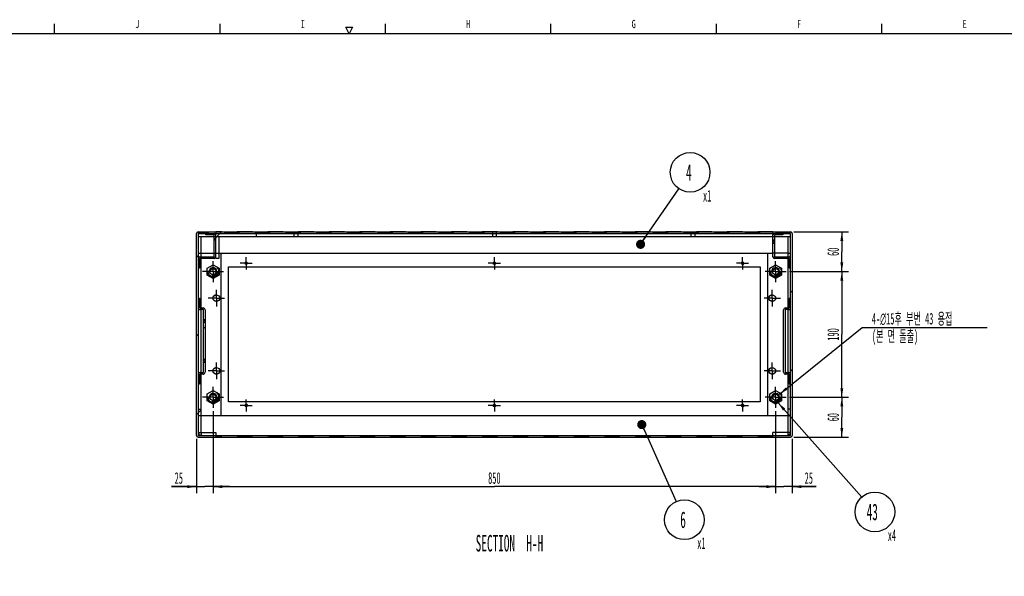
# Model space of a CAD drawing. Header units: millimetres. Extents: x 0 to 839, y 0 to 593.
# Tile 10 of 11: x 320 to 618, y 420 to 588. Entities that reach past the tile are written whole.
import ezdxf

# ---------------------------------------------------------------- set-up
doc = ezdxf.new("R2010")
doc.units = ezdxf.units.MM
doc.header["$LTSCALE"] = 46.255
doc.linetypes.add('CENTER', pattern=[0.6, 0.375, -0.075, 0.075, -0.075])
doc.linetypes.add('HIDDEN', pattern=[0.2, 0.1, -0.1])
doc.layers.get('0').update_dxf_attribs({"linetype": 'CONTINUOUS'})
for name, color, linetype in [('02___PRT_ALL_AXES', 7, 'CONTINUOUS'), ('3_DATUM_AXES', 7, 'CONTINUOUS'), ('ALL_AXIS', 7, 'CONTINUOUS'), ('ALL_CHAMFER', 7, 'CONTINUOUS'), ('ALL_ROUND', 7, 'CONTINUOUS'), ('DEFAULT_2', 8, 'HIDDEN')]:
    doc.layers.add(name, color=color, linetype=linetype)
doc.styles.get("Standard").update_dxf_attribs({"font": 'txt', "width": 0.5})
doc.styles.add('TEXTSTYLE_2', font='txt', dxfattribs={"width": 0.6})
doc.dimstyles.new('DIMSTYLE_1', dxfattribs={"dimtxt": 3.5, "dimasz": 2.76, "dimexe": 2, "dimexo": 1, "dimtad": 1, "dimdec": 3, "dimlfac": 5, "dimdsep": 46, "dimtxsty": 'Standard', "dimblk": '_FILLED', "dimblk1": '_FILLED', "dimblk2": '_FILLED', "dimcen": 0.09, "dimadec": 3, "dimazin": 2, "dimtp": 0.2, "dimtm": 0.2, "dimtfac": 1, "dimtdec": 3, "dimtofl": 0, "dimtmove": 0, "dimatfit": 1, "dimldrblk": '_FILLED', "dimfxl": 0, "dimtolj": 1, "dimarcsym": 0})
doc.dimstyles.new('DIMSTYLE_4', dxfattribs={"dimtxt": 3.5, "dimasz": 2.76, "dimexe": 2, "dimexo": 1, "dimgap": 0.875, "dimtad": 1, "dimdec": 3, "dimlfac": 5, "dimdsep": 46, "dimtxsty": 'Standard', "dimblk": '_FILLED', "dimblk1": '_FILLED', "dimblk2": '_FILLED', "dimcen": 0.09, "dimadec": 3, "dimazin": 2, "dimtp": 0.3, "dimtm": 0.3, "dimtfac": 1, "dimtdec": 3, "dimtofl": 0, "dimtmove": 0, "dimatfit": 3, "dimldrblk": '_FILLED', "dimfxl": 0, "dimtolj": 1, "dimarcsym": 0})
doc.dimstyles.new('DIMSTYLE_6', dxfattribs={"dimtxt": 3.5, "dimasz": 2.76, "dimexe": 2, "dimexo": 1, "dimgap": 0.875, "dimtad": 1, "dimdec": 3, "dimlfac": 5, "dimdsep": 46, "dimtxsty": 'Standard', "dimblk": '_FILLED', "dimblk1": '_FILLED', "dimblk2": '_FILLED', "dimcen": 0.09, "dimadec": 3, "dimazin": 2, "dimtp": 0.2, "dimtm": 0.2, "dimtfac": 1, "dimtdec": 3, "dimtofl": 0, "dimtmove": 0, "dimatfit": 3, "dimldrblk": '_FILLED', "dimfxl": 0, "dimtolj": 1, "dimarcsym": 0})
doc.dimstyles.new('DIMSTYLE_7', dxfattribs={"dimtxt": 3.5, "dimasz": 2.76, "dimexe": 2, "dimexo": 1, "dimgap": 0.875, "dimtad": 1, "dimdec": 3, "dimlfac": 5, "dimdsep": 46, "dimtxsty": 'Standard', "dimblk": '_FILLED', "dimblk1": '_FILLED', "dimblk2": '_FILLED', "dimcen": 0.09, "dimadec": 3, "dimazin": 2, "dimtp": 0.5, "dimtm": 0.5, "dimtfac": 1, "dimtdec": 3, "dimtofl": 0, "dimtmove": 0, "dimatfit": 3, "dimldrblk": '_FILLED', "dimfxl": 0, "dimtolj": 1, "dimarcsym": 0})
doc.dimstyles.new('DIMSTYLE_8', dxfattribs={"dimtxt": 3.5, "dimasz": 2.76, "dimexe": 2, "dimexo": 1, "dimgap": 0.875, "dimtad": 1, "dimdec": 3, "dimlfac": 5, "dimdsep": 46, "dimtxsty": 'Standard', "dimblk": '_FILLED', "dimblk1": '_FILLED', "dimblk2": '_FILLED', "dimcen": 0.09, "dimadec": 3, "dimazin": 2, "dimtp": 0.8, "dimtm": 0.8, "dimtfac": 1, "dimtdec": 3, "dimtofl": 0, "dimtmove": 0, "dimatfit": 3, "dimldrblk": '_FILLED', "dimfxl": 0, "dimtolj": 1, "dimarcsym": 0})
doc.dimstyles.get("Standard").update_dxf_attribs({"dimtxt": 3.5, "dimasz": 2.76, "dimexe": 2, "dimexo": 1, "dimtad": 1, "dimdec": 3, "dimdsep": 46, "dimtxsty": 'Standard', "dimblk": '_FILLED', "dimblk1": '_FILLED', "dimblk2": '_FILLED', "dimcen": 0.09, "dimadec": 3, "dimazin": 2, "dimtol": 1, "dimtp": 0.001, "dimtm": 0.001, "dimtfac": 1, "dimtdec": 3, "dimtofl": 0, "dimtmove": 0, "dimatfit": 3, "dimldrblk": '_FILLED', "dimfxl": 0, "dimtolj": 1, "dimarcsym": 0})
pattern_1 = [(45, (0, 0), (-11.89354, 11.89354), [])]

# ---------------------------------------------------------------- blocks, each defined once
blk = doc.blocks.new('_FILLED')
at = {"color": 0, "linetype": 'ByBlock'}
blk.add_solid([(0, 0), (-1, 0.16), (-1, -0.16)], dxfattribs=at)
blk = doc.blocks.new('*D46')
at = {"color": 2, "linetype": 'Continuous'}
for p, q in [((550.06, 475.1), (575.04, 495.3)), ((575.04, 495.3), (575.04, 495.3)), ((575.04, 495.3), (612.81, 495.3))]:
    blk.add_line(p, q, dxfattribs=at)
at = {"color": 2, "linetype": 'Continuous', "xscale": 2.76, "yscale": 2.76, "zscale": 2.76, "rotation": 218.961693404}
blk.add_blockref('_FILLED', (550.06, 475.1), dxfattribs=at)
at = {"color": 2, "linetype": 'Continuous', "insert": (577.98, 499.68), "char_height": 3.5, "width": 30.625, "attachment_point": 1, "line_spacing_factor": 0.9}
blk.add_mtext('4-\\fgdt;{\\fgdt;n}\\ftxt;15후 부번 43 용접\\P(본 면 돌출)', dxfattribs=at)
blk = doc.blocks.new('*D118')
at = {"color": 2, "linetype": 'Continuous'}
for p, q in [((554.43, 524.16), (570.89, 524.16)), ((568.89, 524.16), (568.89, 518.16)), ((568.89, 512.16), (568.89, 518.16)), ((553.09, 512.16), (570.89, 512.16))]:
    blk.add_line(p, q, dxfattribs=at)
at = {"color": 2, "linetype": 'Continuous', "xscale": 2.76, "yscale": 2.76, "zscale": 2.76}
for p, rotation in [((568.89, 524.16), 90), ((568.89, 512.16), 270)]:
    blk.add_blockref('_FILLED', p, dxfattribs=dict(at, rotation=rotation))
at = {"color": 2, "linetype": 'Continuous', "insert": (564.52, 518.16), "char_height": 3.5, "width": 3.5, "attachment_point": 2, "rotation": 90, "line_spacing_factor": 0.9}
blk.add_mtext('60', dxfattribs=at)
blk = doc.blocks.new('*D119')
at = {"color": 2, "linetype": 'Continuous'}
for p, q in [((553.09, 512.16), (570.89, 512.16)), ((568.89, 512.16), (568.89, 493.16)), ((568.89, 474.16), (568.89, 493.16)), ((553.09, 474.16), (570.89, 474.16))]:
    blk.add_line(p, q, dxfattribs=at)
at = {"color": 2, "linetype": 'Continuous', "xscale": 2.76, "yscale": 2.76, "zscale": 2.76}
for p, rotation in [((568.89, 512.16), 90), ((568.89, 474.16), 270)]:
    blk.add_blockref('_FILLED', p, dxfattribs=dict(at, rotation=rotation))
at = {"color": 2, "linetype": 'Continuous', "insert": (564.52, 493.16), "char_height": 3.5, "width": 5.25, "attachment_point": 2, "rotation": 90, "line_spacing_factor": 0.9}
blk.add_mtext('190', dxfattribs=at)
blk = doc.blocks.new('*D120')
at = {"color": 2, "linetype": 'Continuous'}
for p, q in [((553.09, 474.16), (570.89, 474.16)), ((568.89, 474.16), (568.89, 468.16)), ((568.89, 462.16), (568.89, 468.16)), ((554.43, 462.16), (570.89, 462.16))]:
    blk.add_line(p, q, dxfattribs=at)
at = {"color": 2, "linetype": 'Continuous', "xscale": 2.76, "yscale": 2.76, "zscale": 2.76}
for p, rotation in [((568.89, 474.16), 90), ((568.89, 462.16), 270)]:
    blk.add_blockref('_FILLED', p, dxfattribs=dict(at, rotation=rotation))
at = {"color": 2, "linetype": 'Continuous', "insert": (564.52, 468.16), "char_height": 3.5, "width": 3.5, "attachment_point": 2, "rotation": 90, "line_spacing_factor": 0.9}
blk.add_mtext('60', dxfattribs=at)
blk = doc.blocks.new('*D121')
at = {"color": 2, "linetype": 'Continuous'}
for p, q in [((548.89, 469.96), (548.89, 445.16)), ((553.89, 461.62), (553.89, 445.16)), ((548.89, 447.16), (543.89, 447.16)), ((543.89, 447.16), (551.39, 447.16)), ((561.17, 447.16), (551.39, 447.16)), ((553.89, 447.16), (561.17, 447.16))]:
    blk.add_line(p, q, dxfattribs=at)
at = {"color": 2, "linetype": 'Continuous', "xscale": 2.76, "yscale": 2.76, "zscale": 2.76}
blk.add_blockref('_FILLED', (548.89, 447.16), dxfattribs=at)
at = {"color": 2, "linetype": 'Continuous', "xscale": 2.76, "yscale": 2.76, "zscale": 2.76, "rotation": 180}
blk.add_blockref('_FILLED', (553.89, 447.16), dxfattribs=at)
at = {"color": 2, "linetype": 'Continuous', "insert": (557.67, 451.53), "char_height": 3.5, "width": 3.5, "attachment_point": 1, "line_spacing_factor": 0.9}
blk.add_mtext('25', dxfattribs=at)
blk = doc.blocks.new('*D122')
at = {"color": 2, "linetype": 'Continuous'}
for p, q in [((378.89, 469.96), (378.89, 445.16)), ((548.89, 469.96), (548.89, 445.16)), ((378.89, 447.16), (463.89, 447.16)), ((548.89, 447.16), (463.89, 447.16))]:
    blk.add_line(p, q, dxfattribs=at)
at = {"color": 2, "linetype": 'Continuous', "xscale": 2.76, "yscale": 2.76, "zscale": 2.76, "rotation": 180}
blk.add_blockref('_FILLED', (378.89, 447.16), dxfattribs=at)
at = {"color": 2, "linetype": 'Continuous', "xscale": 2.76, "yscale": 2.76, "zscale": 2.76}
blk.add_blockref('_FILLED', (548.89, 447.16), dxfattribs=at)
at = {"color": 2, "linetype": 'Continuous', "insert": (463.89, 451.53), "char_height": 3.5, "width": 5.25, "attachment_point": 2, "line_spacing_factor": 0.9}
blk.add_mtext('850', dxfattribs=at)
blk = doc.blocks.new('*D123')
at = {"color": 2, "linetype": 'Continuous'}
for p, q in [((378.89, 469.96), (378.89, 445.16)), ((373.89, 461.62), (373.89, 445.16)), ((373.89, 447.16), (366.29, 447.16)), ((366.29, 447.16), (376.39, 447.16)), ((383.89, 447.16), (376.39, 447.16)), ((378.89, 447.16), (383.89, 447.16))]:
    blk.add_line(p, q, dxfattribs=at)
at = {"color": 2, "linetype": 'Continuous', "xscale": 2.76, "yscale": 2.76, "zscale": 2.76}
blk.add_blockref('_FILLED', (373.89, 447.16), dxfattribs=at)
at = {"color": 2, "linetype": 'Continuous', "xscale": 2.76, "yscale": 2.76, "zscale": 2.76, "rotation": 180}
blk.add_blockref('_FILLED', (378.89, 447.16), dxfattribs=at)
at = {"color": 2, "linetype": 'Continuous', "insert": (369.79, 451.53), "char_height": 3.5, "width": 3.5, "attachment_point": 3, "line_spacing_factor": 0.9}
blk.add_mtext('25', dxfattribs=at)
blk = doc.blocks.new('BOM BALLOON 26_BL17', base_point=(522, 435.75))
at = {"color": 2, "linetype": 'Continuous'}
blk.add_circle((521.31, 437.16), 6, dxfattribs=at)
at = {"color": 2, "linetype": 'Continuous', "width": 0.5}
for s, height, p in [('6', 5, (520.06, 434.66)), ('x1', 3.5, (525.2, 428.34))]:
    blk.add_text(s, height=height, dxfattribs=at).set_placement(p)
blk = doc.blocks.new('BOM BALLOON 34_BL18', base_point=(579.59, 438.11))
at = {"color": 2, "linetype": 'Continuous'}
blk.add_circle((578.89, 439.52), 6, dxfattribs=at)
at = {"color": 2, "linetype": 'Continuous', "width": 0.5}
for s, height, p in [('43', 5, (576.39, 437.02)), ('x4', 3.5, (582.78, 430.71))]:
    blk.add_text(s, height=height, dxfattribs=at).set_placement(p)
blk = doc.blocks.new('BOM BALLOON 67_BL19', base_point=(523.75, 540.75))
at = {"color": 2, "linetype": 'Continuous'}
blk.add_circle((523.05, 542.16), 6, dxfattribs=at)
at = {"color": 2, "linetype": 'Continuous', "width": 0.5}
for s, height, p in [('4', 5, (521.8, 539.66)), ('x1', 3.5, (526.95, 533.34))]:
    blk.add_text(s, height=height, dxfattribs=at).set_placement(p)

msp = doc.modelspace()

# ---------------------------------------------------------------- hatches: boundary and pattern name
at = {"linetype": 'Continuous'}
h = msp.add_hatch(dxfattribs=at)
h.set_pattern_fill('DEFAULT__2', color=2, scale=16.82, angle=45, style=0, pattern_type=0)
h.set_pattern_definition(pattern_1)
edge = h.paths.add_edge_path()
edge.add_line((379.69114, 462.15941), (374.35114, 462.15941))
edge.add_arc((374.35114, 462.61941), 0.46, 180, 270)
edge.add_line((373.89114, 462.61941), (373.89114, 523.69941))
edge.add_arc((374.35114, 523.69941), 0.46, 90, 180)
edge.add_line((374.35114, 524.15941), (391.89114, 524.15941))
edge.add_line((391.89114, 524.15941), (391.89114, 523.69941))
edge.add_line((391.89114, 523.69941), (374.35114, 523.69941))
edge.add_line((374.35114, 523.69941), (374.35114, 462.61941))
edge.add_line((374.35114, 462.61941), (379.69114, 462.61941))
edge.add_line((379.69114, 462.61941), (379.69114, 462.15941))
h = msp.add_hatch(dxfattribs=at)
h.set_pattern_fill('DEFAULT__3', color=2, scale=16.82, angle=45, style=0, pattern_type=0)
h.set_pattern_definition(pattern_1)
edge = h.paths.add_edge_path()
edge.add_line((376.69114, 523.69941), (379.23114, 523.69941))
edge.add_arc((379.23114, 523.23941), 0.46, 0, 90)
edge.add_line((379.69114, 523.23941), (379.69114, 516.61941))
edge.add_arc((379.23114, 516.61941), 0.46, 270, 360)
edge.add_line((379.23114, 516.15941), (374.81114, 516.15941))
edge.add_line((374.81114, 516.15941), (374.81114, 513.15941))
edge.add_line((374.81114, 513.15941), (374.35114, 513.15941))
edge.add_line((374.35114, 513.15941), (374.35114, 516.15941))
edge.add_arc((374.81114, 516.15941), 0.46, 90, 180)
edge.add_line((374.81114, 516.61941), (379.23114, 516.61941))
edge.add_line((379.23114, 516.61941), (379.23114, 523.23941))
edge.add_line((379.23114, 523.23941), (376.69114, 523.23941))
edge.add_line((376.69114, 523.23941), (376.69114, 523.69941))
h = msp.add_hatch(dxfattribs=at)
h.set_pattern_fill('DEFAULT__9', color=2, scale=16.82, angle=45, style=0, pattern_type=0)
h.set_pattern_definition(pattern_1)
h.paths.add_polyline_path([(379.69114, 516.15941), (379.69114, 523.69941), (391.89114, 523.69941), (391.89114, 522.79941), (380.59114, 522.79941), (380.59114, 516.15941)])
h = msp.add_hatch(dxfattribs=at)
h.set_pattern_fill('DEFAULT__4', color=2, scale=16.82, angle=45, style=0, pattern_type=0)
h.set_pattern_definition(pattern_1)
edge = h.paths.add_edge_path()
edge.add_line((552.97114, 513.15941), (552.97114, 516.15941))
edge.add_line((552.97114, 516.15941), (548.55114, 516.15941))
edge.add_arc((548.55114, 516.61941), 0.46, 180, 270)
edge.add_line((548.09114, 516.61941), (548.09114, 523.23941))
edge.add_arc((548.55114, 523.23941), 0.46, 90, 180)
edge.add_line((548.55114, 523.69941), (551.09114, 523.69941))
edge.add_line((551.09114, 523.69941), (551.09114, 523.23941))
edge.add_line((551.09114, 523.23941), (548.55114, 523.23941))
edge.add_line((548.55114, 523.23941), (548.55114, 516.61941))
edge.add_line((548.55114, 516.61941), (552.97114, 516.61941))
edge.add_arc((552.97114, 516.15941), 0.46, 0, 90)
edge.add_line((553.43114, 516.15941), (553.43114, 513.15941))
edge.add_line((553.43114, 513.15941), (552.97114, 513.15941))
h = msp.add_hatch(dxfattribs=at)
h.set_pattern_fill('DEFAULT__1', color=2, scale=16.82, angle=45, style=0, pattern_type=0)
h.set_pattern_definition(pattern_1)
edge = h.paths.add_edge_path()
edge.add_line((548.09114, 524.15941), (553.43114, 524.15941))
edge.add_arc((553.43114, 523.69941), 0.46, 0, 90)
edge.add_line((553.89114, 523.69941), (553.89114, 462.61941))
edge.add_arc((553.43114, 462.61941), 0.46, 270, 360)
edge.add_line((553.43114, 462.15941), (548.09114, 462.15941))
edge.add_line((548.09114, 462.15941), (548.09114, 462.61941))
edge.add_line((548.09114, 462.61941), (553.43114, 462.61941))
edge.add_line((553.43114, 462.61941), (553.43114, 523.69941))
edge.add_line((553.43114, 523.69941), (548.09114, 523.69941))
edge.add_line((548.09114, 523.69941), (548.09114, 524.15941))
h = msp.add_hatch(dxfattribs=at)
h.set_pattern_fill('DEFAULT__7', color=2, scale=16.82, angle=45, style=0, pattern_type=0)
h.set_pattern_definition(pattern_1)
edge = h.paths.add_edge_path()
edge.add_line((374.81114, 504.15941), (374.81114, 501.15941))
edge.add_line((374.81114, 501.15941), (375.89114, 501.15941))
edge.add_arc((375.89114, 500.55941), 0.6, 0, 90)
edge.add_line((376.49114, 500.55941), (376.49114, 481.75941))
edge.add_arc((375.89114, 481.75941), 0.6, 270, 360)
edge.add_line((375.89114, 481.15941), (374.81114, 481.15941))
edge.add_line((374.81114, 481.15941), (374.81114, 478.15941))
edge.add_line((374.81114, 478.15941), (374.35114, 478.15941))
edge.add_line((374.35114, 478.15941), (374.35114, 481.01941))
edge.add_arc((374.95114, 481.01941), 0.6, 90, 180)
edge.add_line((374.95114, 481.61941), (376.03114, 481.61941))
edge.add_line((376.03114, 481.61941), (376.03114, 500.69941))
edge.add_line((376.03114, 500.69941), (374.95114, 500.69941))
edge.add_arc((374.95114, 501.29941), 0.6, 180, 270)
edge.add_line((374.35114, 501.29941), (374.35114, 504.15941))
edge.add_line((374.35114, 504.15941), (374.81114, 504.15941))
h = msp.add_hatch(dxfattribs=at)
h.set_pattern_fill('DEFAULT__6', color=2, scale=16.82, angle=45, style=0, pattern_type=0)
h.set_pattern_definition(pattern_1)
edge = h.paths.add_edge_path()
edge.add_line((552.97114, 478.15941), (552.97114, 481.15941))
edge.add_line((552.97114, 481.15941), (551.89114, 481.15941))
edge.add_arc((551.89114, 481.75941), 0.6, 180, 270)
edge.add_line((551.29114, 481.75941), (551.29114, 500.55941))
edge.add_arc((551.89114, 500.55941), 0.6, 90, 180)
edge.add_line((551.89114, 501.15941), (552.97114, 501.15941))
edge.add_line((552.97114, 501.15941), (552.97114, 504.15941))
edge.add_line((552.97114, 504.15941), (553.43114, 504.15941))
edge.add_line((553.43114, 504.15941), (553.43114, 501.29941))
edge.add_arc((552.83114, 501.29941), 0.6, 270, 360)
edge.add_line((552.83114, 500.69941), (551.75114, 500.69941))
edge.add_line((551.75114, 500.69941), (551.75114, 481.61941))
edge.add_line((551.75114, 481.61941), (552.83114, 481.61941))
edge.add_arc((552.83114, 481.01941), 0.6, 0, 90)
edge.add_line((553.43114, 481.01941), (553.43114, 478.15941))
edge.add_line((553.43114, 478.15941), (552.97114, 478.15941))
h = msp.add_hatch(dxfattribs=at)
h.set_pattern_fill('DEFAULT__5', color=2, scale=16.82, angle=45, style=0, pattern_type=0)
h.set_pattern_definition(pattern_1)
edge = h.paths.add_edge_path()
edge.add_line((379.69114, 462.61941), (375.55114, 462.61941))
edge.add_arc((375.55114, 463.81941), 1.2, 180, 270)
edge.add_line((374.35114, 463.81941), (374.35114, 470.61941))
edge.add_line((374.35114, 470.61941), (375.25114, 470.61941))
edge.add_line((375.25114, 470.61941), (375.25114, 463.51941))
edge.add_line((375.25114, 463.51941), (379.69114, 463.51941))
edge.add_line((379.69114, 463.51941), (379.69114, 462.61941))
h = msp.add_hatch(dxfattribs=at)
h.set_pattern_fill('DEFAULT__8', color=2, scale=16.82, angle=45, style=0, pattern_type=0)
h.set_pattern_definition(pattern_1)
edge = h.paths.add_edge_path()
edge.add_line((548.09114, 462.61941), (552.23114, 462.61941))
edge.add_line((548.09114, 463.51941), (548.09114, 462.61941))
edge.add_line((552.53114, 463.51941), (548.09114, 463.51941))
edge.add_line((552.53114, 470.61941), (552.53114, 463.51941))
edge.add_line((553.43114, 470.61941), (552.53114, 470.61941))
edge.add_line((553.43114, 463.81941), (553.43114, 470.61941))
edge.add_arc((552.23114, 463.81941), 1.2, 270, 360)

# ---------------------------------------------------------------- linework, layer by layer
at = {"color": 2, "linetype": 'Continuous'}
for p, q in [((331, 584), (331, 586.99999)), ((381, 584), (381, 586.99999)), ((431, 584), (431, 586.99999)), ((481, 584), (481, 586.99999)), ((531, 584), (531, 586.99999)), ((581.00001, 584), (581.00001, 586.99999)), ((420, 584), (419, 585.99999)), ((419, 585.99999), (421, 585.99999)), ((421, 585.99999), (420, 584))]:
    msp.add_line(p, q, dxfattribs=at)
at = {"color": 7, "linetype": 'Continuous'}
for p, q in [((830.99999, 584), (25, 584)), ((373.89114, 462.61941), (373.89114, 523.69941)), ((374.35114, 524.15941), (553.43114, 524.15941)), ((374.35114, 523.69941), (374.35114, 462.61941)), ((374.35114, 523.69941), (553.43114, 523.69941)), ((376.69114, 523.23941), (376.69114, 523.69941)), ((379.69114, 516.15941), (379.69114, 523.69941)), ((391.89114, 524.15941), (391.89114, 522.79941)), ((548.09114, 523.69941), (548.09114, 524.15941)), ((551.09114, 523.69941), (551.09114, 523.23941)), ((553.43114, 462.61941), (553.43114, 523.69941)), ((553.89114, 523.69941), (553.89114, 462.61941)), ((374.35114, 522.79941), (379.23114, 522.79941)), ((375.25114, 516.61941), (375.25114, 522.79941)), ((379.23114, 523.23941), (376.69114, 523.23941)), ((379.23114, 516.61941), (379.23114, 523.23941)), ((380.59114, 522.79941), (380.59114, 516.15941)), ((380.59114, 522.79941), (548.09114, 522.79941)), ((548.09114, 516.61941), (548.09114, 523.23941)), ((551.09114, 523.23941), (548.55114, 523.23941)), ((548.55114, 523.23941), (548.55114, 516.61941)), ((548.55114, 522.79941), (553.43114, 522.79941)), ((552.53114, 522.79941), (552.53114, 516.61941)), ((374.81114, 516.61941), (379.23114, 516.61941)), ((374.81114, 516.15941), (374.81114, 513.15941)), ((379.23114, 516.15941), (374.81114, 516.15941)), ((375.25114, 517.69941), (379.23114, 517.69941)), ((375.25114, 501.15941), (375.25114, 516.15941)), ((380.59114, 516.15941), (379.69114, 516.15941)), ((380.59114, 517.69941), (548.09114, 517.69941)), ((381.35114, 468.61941), (381.35114, 517.69941)), ((546.43114, 517.69941), (546.43114, 468.61941)), ((552.53114, 517.69941), (548.55114, 517.69941)), ((548.55114, 516.61941), (552.97114, 516.61941)), ((552.97114, 516.15941), (548.55114, 516.15941)), ((552.53114, 516.15941), (552.53114, 501.15941)), ((552.97114, 513.15941), (552.97114, 516.15941)), ((374.81114, 513.15941), (374.35114, 513.15941)), ((377.09114, 513.19864), (378.89114, 514.23788)), ((377.09114, 511.12018), (377.09114, 513.19864)), ((378.89114, 514.23788), (380.69114, 513.19864)), ((380.69114, 513.19864), (380.69114, 511.12018)), ((383.59114, 472.75941), (383.59114, 513.55941)), ((383.59114, 513.55941), (544.19114, 513.55941)), ((544.19114, 513.55941), (544.19114, 472.75941)), ((547.09114, 513.19864), (548.89114, 514.23788)), ((547.09114, 511.12018), (547.09114, 513.19864)), ((548.89114, 514.23788), (550.69114, 513.19864)), ((550.69114, 513.19864), (550.69114, 511.12018)), ((553.43114, 513.15941), (552.97114, 513.15941)), ((378.89114, 510.08095), (377.09114, 511.12018)), ((380.69114, 511.12018), (378.89114, 510.08095)), ((548.89114, 510.08095), (547.09114, 511.12018)), ((550.69114, 511.12018), (548.89114, 510.08095)), ((374.35114, 504.15941), (374.81114, 504.15941)), ((374.81114, 504.15941), (374.81114, 501.15941)), ((552.97114, 504.15941), (553.43114, 504.15941)), ((552.97114, 501.15941), (552.97114, 504.15941)), ((374.81114, 501.15941), (375.89114, 501.15941)), ((376.03114, 500.69941), (374.95114, 500.69941)), ((375.25114, 481.61941), (375.25114, 500.69941)), ((376.03114, 481.61941), (376.03114, 500.69941)), ((376.49114, 500.55941), (376.49114, 481.75941)), ((551.29114, 481.75941), (551.29114, 500.55941)), ((552.83114, 500.69941), (551.75114, 500.69941)), ((551.75114, 500.69941), (551.75114, 481.61941)), ((551.89114, 501.15941), (552.97114, 501.15941)), ((552.53114, 500.69941), (552.53114, 481.61941)), ((374.81114, 481.15941), (374.81114, 478.15941)), ((375.89114, 481.15941), (374.81114, 481.15941)), ((374.95114, 481.61941), (376.03114, 481.61941)), ((375.25114, 463.51941), (375.25114, 481.15941)), ((551.75114, 481.61941), (552.83114, 481.61941)), ((552.97114, 481.15941), (551.89114, 481.15941)), ((552.53114, 481.15941), (552.53114, 463.51941)), ((552.97114, 478.15941), (552.97114, 481.15941)), ((374.81114, 478.15941), (374.35114, 478.15941)), ((377.09114, 475.19864), (378.89114, 476.23788)), ((378.89114, 476.23788), (380.69114, 475.19864)), ((547.09114, 475.19864), (548.89114, 476.23788)), ((548.89114, 476.23788), (550.69114, 475.19864)), ((553.43114, 478.15941), (552.97114, 478.15941)), ((377.09114, 473.12018), (377.09114, 475.19864)), ((378.89114, 472.08095), (377.09114, 473.12018)), ((380.69114, 473.12018), (378.89114, 472.08095)), ((380.69114, 475.19864), (380.69114, 473.12018)), ((547.09114, 473.12018), (547.09114, 475.19864)), ((548.89114, 472.08095), (547.09114, 473.12018)), ((550.69114, 473.12018), (548.89114, 472.08095)), ((550.69114, 475.19864), (550.69114, 473.12018)), ((374.35114, 470.61941), (375.25114, 470.61941)), ((544.19114, 472.75941), (383.59114, 472.75941)), ((553.43114, 470.61941), (552.53114, 470.61941)), ((375.25114, 468.61941), (552.53114, 468.61941)), ((374.35114, 462.61941), (553.43114, 462.61941)), ((374.35114, 462.15941), (553.43114, 462.15941)), ((375.25114, 463.51941), (379.69114, 463.51941)), ((379.69114, 463.51941), (379.69114, 462.15941)), ((552.53114, 463.51941), (548.09114, 463.51941)), ((548.09114, 462.15941), (548.09114, 463.51941))]:
    msp.add_line(p, q, dxfattribs=at)
for centre in [(379.89114, 504.15941), (547.89114, 504.15941), (379.89114, 482.15941), (547.89114, 482.15941)]:
    msp.add_circle(centre, 1, dxfattribs=at)
for centre, radius, start, end in [((374.35114, 523.69941), 0.46, 90, 180), ((379.23114, 523.23941), 0.46, 0, 90), ((548.55114, 523.23941), 0.46, 90, 180), ((553.43114, 523.69941), 0.46, 0, 90), ((374.81114, 516.15941), 0.46, 90, 180), ((379.23114, 516.61941), 0.46, 270, 360), ((548.55114, 516.61941), 0.46, 180, 270), ((552.97114, 516.15941), 0.46, 0, 90), ((374.95114, 501.29941), 0.6, 180, 270), ((375.89114, 500.55941), 0.6, 0, 90), ((551.89114, 500.55941), 0.6, 90, 180), ((552.83114, 501.29941), 0.6, 270, 360), ((374.95114, 481.01941), 0.6, 90, 180), ((375.89114, 481.75941), 0.6, 270, 360), ((551.89114, 481.75941), 0.6, 180, 270), ((552.83114, 481.01941), 0.6, 0, 90), ((374.35114, 462.61941), 0.46, 180, 270), ((375.55114, 463.81941), 1.2, 180, 270), ((552.23114, 463.81941), 1.2, 270, 360), ((553.43114, 462.61941), 0.46, 270, 360)]:
    msp.add_arc(centre, radius, start, end, dxfattribs=at)
at = {"color": 2, "linetype": 'Continuous'}
for centre, radius in [((388.89114, 514.65941), 0.4), ((463.89114, 514.65941), 0.4), ((538.89114, 514.65941), 0.4), ((378.89114, 512.15941), 1.2), ((548.89114, 512.15941), 1.2), ((378.89114, 474.15941), 1.2), ((548.89114, 474.15941), 1.2), ((388.89114, 471.65941), 0.4), ((463.89114, 471.65941), 0.4), ((538.89114, 471.65941), 0.4)]:
    msp.add_arc(centre, radius, 255, 195, dxfattribs=at)
at = {"layer": '02___PRT_ALL_AXES', "color": 7, "linetype": 'Continuous'}
for centre in [(378.89114, 512.15941), (548.89114, 512.15941), (378.89114, 474.15941), (548.89114, 474.15941)]:
    msp.add_circle(centre, 0.96, dxfattribs=at)
at = {"layer": '3_DATUM_AXES', "color": 8, "linetype": 'HIDDEN'}
for p, q in [((548.09114, 520.83058), (548.09114, 521.48825)), ((548.55114, 520.83058), (548.55114, 521.48825))]:
    msp.add_line(p, q, dxfattribs=at)
at = {"layer": 'ALL_AXIS', "color": 7, "linetype": 'CENTER'}
for p, q in [((378.89114, 512.15941), (378.89114, 515.35941)), ((388.89114, 514.65941), (388.89114, 516.48941)), ((463.89114, 514.65941), (463.89114, 516.48941)), ((538.89114, 514.65941), (538.89114, 516.48941)), ((548.89114, 512.15941), (548.89114, 515.35941)), ((378.89114, 512.15941), (375.69114, 512.15941)), ((378.89114, 512.15941), (378.89114, 508.95941)), ((378.89114, 512.15941), (382.09114, 512.15941)), ((388.89114, 514.65941), (387.06114, 514.65941)), ((388.89114, 514.65941), (388.89114, 512.82941)), ((388.89114, 514.65941), (390.72114, 514.65941)), ((463.89114, 514.65941), (462.06114, 514.65941)), ((463.89114, 514.65941), (463.89114, 512.82941)), ((463.89114, 514.65941), (465.72114, 514.65941)), ((538.89114, 514.65941), (537.06114, 514.65941)), ((538.89114, 514.65941), (540.72114, 514.65941)), ((538.89114, 514.65941), (538.89114, 512.82941)), ((548.89114, 512.15941), (545.69114, 512.15941)), ((548.89114, 512.15941), (552.09114, 512.15941)), ((548.89114, 512.15941), (548.89114, 508.95941)), ((379.89114, 504.15941), (379.89114, 506.65941)), ((547.89114, 504.15941), (547.89114, 506.65941)), ((379.89114, 504.15941), (377.39114, 504.15941)), ((379.89114, 504.15941), (379.89114, 501.65941)), ((379.89114, 504.15941), (382.39114, 504.15941)), ((547.89114, 504.15941), (545.39114, 504.15941)), ((547.89114, 504.15941), (550.39114, 504.15941)), ((547.89114, 504.15941), (547.89114, 501.65941)), ((379.89114, 482.15941), (377.39114, 482.15941)), ((379.89114, 482.15941), (379.89114, 484.65941)), ((379.89114, 482.15941), (379.89114, 479.65941)), ((379.89114, 482.15941), (382.39114, 482.15941)), ((547.89114, 482.15941), (545.39114, 482.15941)), ((547.89114, 482.15941), (547.89114, 484.65941)), ((547.89114, 482.15941), (550.39114, 482.15941)), ((547.89114, 482.15941), (547.89114, 479.65941)), ((378.89114, 474.15941), (378.89114, 477.35941)), ((548.89114, 474.15941), (548.89114, 477.35941)), ((378.89114, 474.15941), (375.69114, 474.15941)), ((378.89114, 474.15941), (378.89114, 470.95941)), ((378.89114, 474.15941), (382.09114, 474.15941)), ((388.89114, 471.65941), (388.89114, 473.48941)), ((463.89114, 471.65941), (463.89114, 473.48941)), ((538.89114, 471.65941), (538.89114, 473.48941)), ((548.89114, 474.15941), (545.69114, 474.15941)), ((548.89114, 474.15941), (552.09114, 474.15941)), ((548.89114, 474.15941), (548.89114, 470.95941)), ((388.89114, 471.65941), (387.06114, 471.65941)), ((388.89114, 471.65941), (388.89114, 469.82941)), ((388.89114, 471.65941), (390.72114, 471.65941)), ((463.89114, 471.65941), (462.06114, 471.65941)), ((463.89114, 471.65941), (465.72114, 471.65941)), ((463.89114, 471.65941), (463.89114, 469.82941)), ((538.89114, 471.65941), (537.06114, 471.65941)), ((538.89114, 471.65941), (540.72114, 471.65941)), ((538.89114, 471.65941), (538.89114, 469.82941))]:
    msp.add_line(p, q, dxfattribs=at)
at = {"layer": 'ALL_AXIS', "color": 8, "linetype": 'HIDDEN'}
for p, q in [((376.03114, 496.82941), (376.03114, 497.48941)), ((376.49114, 497.48941), (376.03114, 497.48941)), ((376.49114, 496.82941), (376.49114, 497.48941)), ((376.49114, 496.82941), (376.03114, 496.82941)), ((376.03114, 484.82941), (376.03114, 485.48941)), ((376.49114, 485.48941), (376.03114, 485.48941)), ((376.49114, 484.82941), (376.49114, 485.48941)), ((376.49114, 484.82941), (376.03114, 484.82941))]:
    msp.add_line(p, q, dxfattribs=at)
at = {"layer": 'ALL_AXIS', "color": 7, "linetype": 'Continuous'}
for centre in [(388.89114, 514.65941), (463.89114, 514.65941), (538.89114, 514.65941), (388.89114, 471.65941), (463.89114, 471.65941), (538.89114, 471.65941)]:
    msp.add_circle(centre, 0.33, dxfattribs=at)
at = {"layer": 'ALL_AXIS', "color": 8, "linetype": 'HIDDEN'}
for centre, radius in [((378.89114, 512.15941), 1.7), ((378.89114, 512.15941), 1.5), ((548.89114, 512.15941), 1.7), ((548.89114, 512.15941), 1.5), ((379.89114, 504.15941), 1), ((547.89114, 504.15941), 1), ((379.89114, 482.15941), 1), ((547.89114, 482.15941), 1), ((378.89114, 474.15941), 1.7), ((378.89114, 474.15941), 1.5), ((548.89114, 474.15941), 1.7), ((548.89114, 474.15941), 1.5)]:
    msp.add_circle(centre, radius, dxfattribs=at)
at = {"layer": 'ALL_CHAMFER', "color": 8, "linetype": 'HIDDEN'}
for p, q in [((379.23114, 521.79941), (379.69114, 521.79941)), ((548.09114, 521.79941), (548.55114, 521.79941))]:
    msp.add_line(p, q, dxfattribs=at)
at = {"layer": 'ALL_ROUND', "color": 8, "linetype": 'HIDDEN'}
for p, q in [((553.43114, 523.69941), (374.35114, 523.69941)), ((548.09114, 524.15941), (379.69114, 524.15941)), ((374.35114, 522.79941), (374.35114, 463.51941)), ((553.43114, 463.51941), (553.43114, 522.79941)), ((548.09114, 462.15941), (379.69114, 462.15941))]:
    msp.add_line(p, q, dxfattribs=at)
at = {"layer": 'DEFAULT_2', "color": 8, "linetype": 'HIDDEN'}
for p, q in [((379.69114, 524.15941), (379.69114, 523.69941)), ((403.29114, 524.15941), (403.29114, 522.79941)), ((404.49114, 524.15941), (404.49114, 522.79941)), ((463.29114, 524.15941), (463.29114, 522.79941)), ((464.49114, 524.15941), (464.49114, 522.79941)), ((523.29114, 524.15941), (523.29114, 522.79941)), ((524.49114, 524.15941), (524.49114, 522.79941)), ((374.38925, 522.79941), (374.38925, 517.69941)), ((379.23114, 522.79941), (380.59114, 522.79941)), ((548.09114, 522.79941), (548.55114, 522.79941)), ((548.09114, 521.55941), (548.55114, 521.55941)), ((548.09114, 521.48941), (548.55114, 521.48941)), ((548.09114, 520.82941), (548.55114, 520.82941)), ((548.09114, 520.75941), (548.55114, 520.75941)), ((553.39304, 517.69941), (553.39304, 522.79941)), ((374.35114, 517.69941), (375.25114, 517.69941)), ((375.25114, 516.15941), (375.25114, 516.61941)), ((379.23114, 517.69941), (380.59114, 517.69941)), ((548.55114, 517.69941), (548.09114, 517.69941)), ((552.53114, 517.69941), (553.43114, 517.69941)), ((552.53114, 516.61941), (552.53114, 516.15941)), ((375.25114, 500.69941), (375.25114, 501.15941)), ((552.53114, 501.15941), (552.53114, 500.69941)), ((376.49114, 497.55941), (376.03114, 497.55941)), ((376.03114, 497.48941), (376.49114, 497.48941)), ((376.03114, 496.82941), (376.49114, 496.82941)), ((376.49114, 496.75941), (376.03114, 496.75941)), ((376.49114, 485.55941), (376.03114, 485.55941)), ((376.03114, 485.48941), (376.49114, 485.48941)), ((376.03114, 484.82941), (376.49114, 484.82941)), ((376.49114, 484.75941), (376.03114, 484.75941)), ((375.25114, 481.15941), (375.25114, 481.61941)), ((552.53114, 481.61941), (552.53114, 481.15941)), ((374.35114, 468.61941), (375.25114, 468.61941)), ((374.38925, 468.61941), (374.38925, 463.51941)), ((552.53114, 468.61941), (553.43114, 468.61941)), ((553.39304, 463.51941), (553.39304, 468.61941)), ((374.35114, 463.51941), (375.25114, 463.51941)), ((375.25114, 463.51941), (375.25114, 462.65752)), ((553.43114, 463.51941), (552.53114, 463.51941)), ((552.53114, 463.51941), (552.53114, 462.65752))]:
    msp.add_line(p, q, dxfattribs=at)

# ---------------------------------------------------------------- block references
at = {"color": 2, "linetype": 'Continuous'}
for name, p in [('BOM BALLOON 67_BL19', (523.75048, 540.75117)), ('BOM BALLOON 34_BL18', (579.58797, 438.1145)), ('BOM BALLOON 26_BL17', (522.00227, 435.75117))]:
    msp.add_blockref(name, p, dxfattribs=at)

# ---------------------------------------------------------------- texts
at = {"color": 2, "linetype": 'Continuous', "char_height": 2.5, "width": 1.5, "attachment_point": 2, "line_spacing_factor": 0.9, "style": 'TEXTSTYLE_2'}
for s, insert in [('J', (355.99999, 588.25)), ('I', (405.99999, 588.25)), ('H', (455.99999, 588.25)), ('G', (505.99999, 588.25)), ('F', (555.99999, 588.25)), ('E', (605.99999, 588.25))]:
    msp.add_mtext(s, dxfattribs=dict(at, insert=insert))
at = {"color": 2, "linetype": 'Continuous', "insert": (478.65207, 432.56375), "char_height": 5, "width": 30, "attachment_point": 3, "line_spacing_factor": 0.9}
msp.add_mtext('SECTION  H-H', dxfattribs=at)

# ---------------------------------------------------------------- dimensions: what is measured, and where the dimension line sits
at = {"color": 2, "linetype": 'Continuous'}
for base, p1, p2, angle, dimstyle, picture, middle in [((568.89114, 512.15941), (553.43114, 524.15941), (552.09114, 512.15941), 270, 'DIMSTYLE_4', '*D118', (568.89114, 518.1594)), ((568.89114, 474.15941), (552.09114, 512.15941), (552.09114, 474.15941), 270, 'DIMSTYLE_7', '*D119', (568.89114, 493.37815)), ((568.89114, 462.15941), (552.09114, 474.15941), (553.43114, 462.15941), 270, 'DIMSTYLE_4', '*D120', (568.89114, 468.1594)), ((373.89114, 447.15941), (378.89114, 470.95941), (373.89114, 462.61941), 180, 'DIMSTYLE_6', '*D123', (368.0897, 447.15941)), ((378.89114, 447.15941), (548.89114, 470.95941), (378.89114, 470.95941), 180, 'DIMSTYLE_8', '*D122', (463.83647, 447.15941)), ((548.89114, 447.15941), (553.89114, 462.61941), (548.89114, 470.95941), 180, 'DIMSTYLE_6', '*D121', (559.47746, 447.15941))]:
    dim = msp.add_linear_dim(base=base, p1=p1, p2=p2, angle=angle, dimstyle=dimstyle, dxfattribs=at)
    dim.commit()
    dim.dimension.update_dxf_attribs({"geometry": picture, "text_midpoint": middle, "dimtype": 160})
dim = msp.add_diameter_dim_2p(p1=(550.05749, 475.10262), p2=(547.72479, 473.21621), text='4-%%c<>후 부번 43 용접\\P(본 면 돌출)', dimstyle='DIMSTYLE_1', override={"dimtih": 1, "dimtoh": 1, "dimpost": '<>'}, dxfattribs=at)
dim.commit()
dim.dimension.update_dxf_attribs({"geometry": '*D46', "text_midpoint": (593.29532, 495.30243), "dimtype": 163})

# ---------------------------------------------------------------- leaders
for points, override in [([(508.0824, 520.40439), (519.65222, 537.21672)], {"dimtad": 0, "dimldrblk": 'DOT'}), ([(549.63421, 472.50996), (574.90991, 444.01159)], {"dimtad": 0}), ([(508.44222, 465.92027), (518.8558, 442.63657)], {"dimtad": 0, "dimldrblk": 'DOT'})]:
    msp.add_leader(points, dimstyle='Standard', override=override, dxfattribs=at)

doc.saveas('drawing.dxf')
